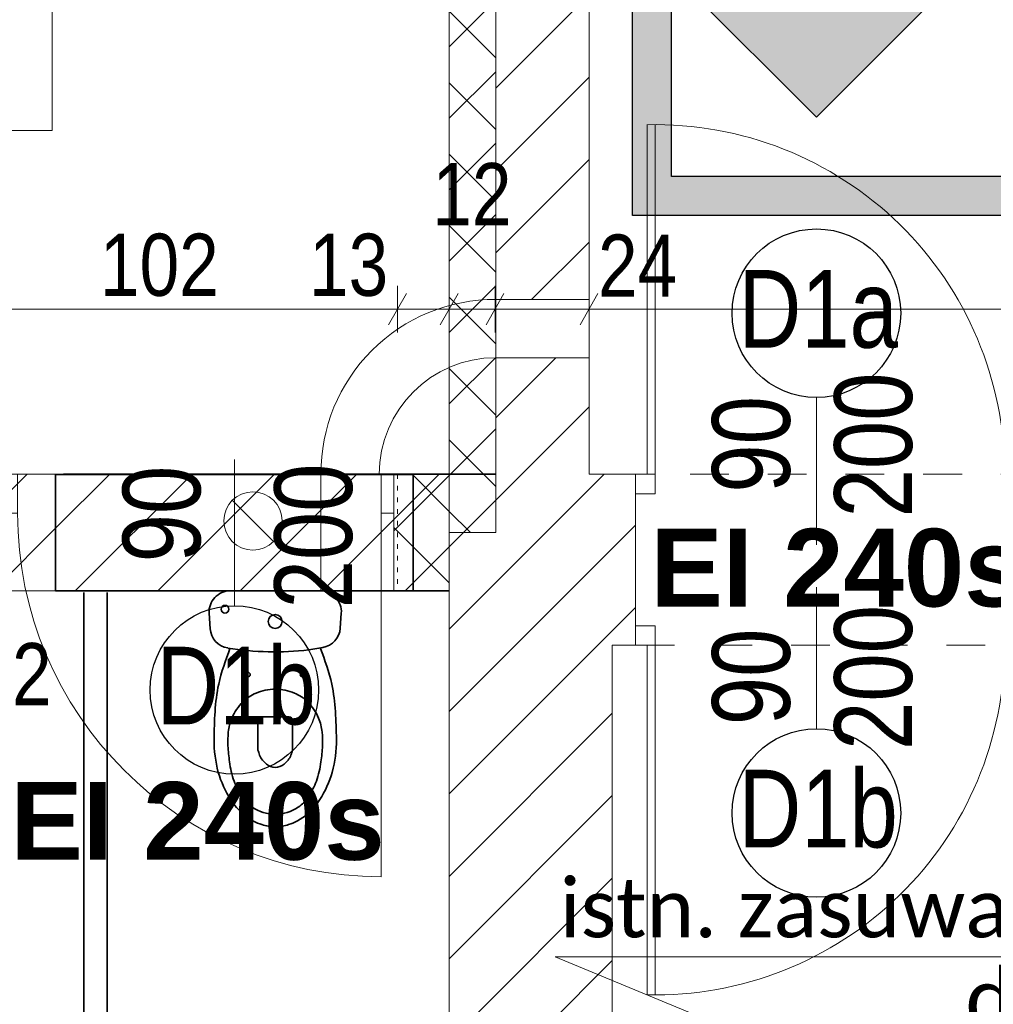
# Model space of a CAD drawing. Header units: centimetres. Extents: x 18292 to 3593338517, y 11794 to 62103.
# Tile 74 of 147: x 898356538 to 898356789, y 55684 to 55937. Entities that reach past the tile are written whole.
import ezdxf

# ---------------------------------------------------------------- set-up
doc = ezdxf.new("R2010")
doc.units = ezdxf.units.CM
doc.header["$MEASUREMENT"] = 0
doc.linetypes.add('Dashed-002', pattern=[20, 10, -10])
doc.linetypes.add('Kreski-Szerokie', pattern=[3, 1.2, -1.8])
for name, color, linetype in [('499-Wymiary i opisy', 7, 'Continuous'), ('___WYBURZENIA', 7, 'Continuous'), ('__PROJEKTOWANE', 7, 'Continuous'), ('MF-NR', 7, 'Continuous'), ('MF_AREA_BLOCK', 7, 'Continuous'), ('MF_KRESKOWANIE', 7, 'Continuous'), ('MF_OKNA', 7, 'Continuous'), ('MF_przerywana', 7, 'Continuous'), ('MF_SCIANY_KONSTR', 7, 'Continuous'), ('MF_SCIANY_KONSTR istn.', 7, 'Continuous'), ('MF_WIDOK', 7, 'Continuous'), ('MF_WYMIAR zagospodarowanie', 7, 'Continuous')]:
    doc.layers.add(name, color=color, linetype=linetype)
doc.styles.add('GENERATED_STYLE_2', font='txt')
doc.styles.add('GENERATED_STYLE_4', font='txt')
doc.styles.add('GENERATED_STYLE_6', font='txt')
doc.styles.add('GENERATED_STYLE_7', font='txt')
doc.dimstyles.new('GENERATED_STYLE__1', dxfattribs={"dimtxt": 16, "dimasz": 6.08, "dimexe": 0.18, "dimexo": 0.0625, "dimgap": 0.09, "dimtad": 1, "dimtih": 1, "dimtoh": 1, "dimdec": 0, "dimzin": 0, "dimdsep": 46, "dimtxsty": 'GENERATED_STYLE_4', "dimblk": 'ARROWHEAD_2', "dimblk1": 'ARROWHEAD_2', "dimblk2": 'ARROWHEAD_2', "dimcen": 0.09, "dimse1": 1, "dimse2": 1, "dimclrd": 7, "dimclre": 7, "dimclrt": 7, "dimadec": 0, "dimazin": 0, "dimtfac": 1, "dimtdec": 4, "dimtmove": 0, "dimatfit": 3, "dimfxl": 0, "dimtolj": 1, "dimtzin": 0, "dimarcsym": 0})
pattern_1 = [(45, (903196041.254, 3898003.605), (-10.606601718, 10.606601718), [])]
pattern_2 = [(45, (903196041.254, 3898003.605), (-9.192387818, 9.192387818), []), (135, (903196041.254, 3898003.605), (9.192387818, 9.192387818), [])]

# ---------------------------------------------------------------- blocks, each defined once
blk = doc.blocks.new('Drzwi metalowe 21_6')
at = {"layer": '__PROJEKTOWANE', "color": 7, "linetype": 'Continuous', "lineweight": 13}
blk.add_line((46.8, 0), (46.8, 93.6), dxfattribs=at)
at = {"layer": '__PROJEKTOWANE', "color": 150, "linetype": 'Continuous', "lineweight": 13}
for p, q in [((-50, 20), (-54.3, 20)), ((-50, 20), (-54.3, 20)), ((-50, 20), (-50, 0)), ((-50, 20), (-50, 0)), ((-50, 20), (-50, 0)), ((50, 20), (50, 0)), ((50, 20), (50, 0)), ((50, 20), (50, 0)), ((50, 20), (54.3, 20)), ((50, 20), (54.3, 20)), ((-50, 0), (-50, -10)), ((-50, 0), (-50, -10)), ((50, 0), (50, -10)), ((50, 0), (50, -10)), ((-50, -10), (-54.3, -10)), ((-50, -10), (-54.3, -10)), ((50, -10), (54.3, -10)), ((50, -10), (54.3, -10))]:
    blk.add_line(p, q, dxfattribs=at)
at = {"layer": '__PROJEKTOWANE', "color": 7, "linetype": 'Continuous', "lineweight": 15}
for p, q in [((-46.8, 0), (-50, 0)), ((-50, 0), (-50, -10)), ((-46.8, -10), (-46.8, 0)), ((50, 0), (46.8, 0)), ((46.8, 0), (46.8, -10)), ((50, -10), (50, 0)), ((-50, -10), (-46.8, -10)), ((46.8, -10), (50, -10))]:
    blk.add_line(p, q, dxfattribs=at)
at = {"layer": '__PROJEKTOWANE', "color": 7, "linetype": 'Continuous', "lineweight": 13}
blk.add_arc((46.8, 0), 93.6, 90, 180, dxfattribs=at)
blk = doc.blocks.new('*D333', base_point=(903196041.25, 3898003.61))
at = {"layer": '499-Wymiary i opisy', "color": 7, "linetype": 'Continuous', "lineweight": 13}
for p, q in [((898356536.01, 55866.99), (898356531.39, 55858.99)), ((898356533.7, 55856.99), (898356533.7, 55868.99)), ((898356638.01, 55866.99), (898356633.39, 55858.99)), ((898356635.7, 55856.99), (898356635.7, 55868.99)), ((898356533.7, 55862.99), (898356635.7, 55862.99))]:
    blk.add_line(p, q, dxfattribs=at)
at = {"layer": '499-Wymiary i opisy', "color": 7, "lineweight": 13, "char_height": 16, "attachment_point": 7, "style": 'GENERATED_STYLE_4'}
for s, insert in [('\\A1;{\\pql;\\fArial Narrow|b0|i0|c238|p34;102}', (898356559.1, 55866.19)), ('\\A1;{\\pql;\\fArial Narrow|b0|i0|c238|p34;13}', (898356612.91, 55866.19))]:
    blk.add_mtext(s, dxfattribs=dict(at, insert=insert))
blk = doc.blocks.new('ARROWHEAD_2')
at = {"color": 0, "linetype": 'Continuous', "lineweight": 0}
for p, q in [((-0.378, -0.655), (0.378, 0.655)), ((0, 0), (-1, 0))]:
    blk.add_line(p, q, dxfattribs=at)
blk = doc.blocks.new('*D334', base_point=(903196041.25, 3898003.61))
at = {"layer": '499-Wymiary i opisy', "color": 7, "linetype": 'Continuous', "lineweight": 13}
for p, q in [((898356638.01, 55866.99), (898356633.39, 55858.99)), ((898356635.7, 55856.99), (898356635.7, 55868.99)), ((898356651.28, 55866.99), (898356646.66, 55858.99)), ((898356648.97, 55856.99), (898356648.97, 55868.99)), ((898356635.7, 55862.99), (898356648.97, 55862.99))]:
    blk.add_line(p, q, dxfattribs=at)
at = {"layer": '499-Wymiary i opisy', "color": 7, "lineweight": 13, "insert": (898356644.64, 55884.59), "char_height": 16, "attachment_point": 7, "style": 'GENERATED_STYLE_4'}
blk.add_mtext('\\A1;{\\pql;\\fArial Narrow|b0|i0|c238|p34;12}', dxfattribs=at)
blk = doc.blocks.new('*D335', base_point=(903196041.25, 3898003.61))
at = {"layer": '499-Wymiary i opisy', "color": 7, "linetype": 'Continuous', "lineweight": 13}
for p, q in [((898356651.28, 55866.99), (898356646.66, 55858.99)), ((898356648.97, 55856.99), (898356648.97, 55868.99)), ((898356663.09, 55866.99), (898356658.47, 55858.99)), ((898356660.78, 55856.99), (898356660.78, 55868.99)), ((898356648.97, 55862.99), (898356660.78, 55862.99))]:
    blk.add_line(p, q, dxfattribs=at)
blk = doc.blocks.new('*D336', base_point=(903196041.25, 3898003.61))
at = {"layer": '499-Wymiary i opisy', "color": 7, "linetype": 'Continuous', "lineweight": 13}
for p, q in [((898356663.09, 55866.99), (898356658.47, 55858.99)), ((898356660.78, 55856.99), (898356660.78, 55868.99)), ((898356687.28, 55866.99), (898356682.66, 55858.99)), ((898356684.97, 55856.99), (898356684.97, 55868.99)), ((898356660.78, 55862.99), (898356684.97, 55862.99))]:
    blk.add_line(p, q, dxfattribs=at)
blk = doc.blocks.new('*D337', base_point=(903196041.25, 3898003.61))
at = {"layer": '499-Wymiary i opisy', "color": 7, "linetype": 'Continuous', "lineweight": 13}
for p, q in [((898356687.28, 55866.99), (898356682.66, 55858.99)), ((898356684.97, 55856.99), (898356684.97, 55868.99)), ((898357570.66, 55858.99), (898357575.28, 55866.99)), ((898357572.97, 55856.99), (898357572.97, 55868.99)), ((898356684.97, 55862.99), (898357572.97, 55862.99)), ((898357572.97, 55862.99), (898357576.88, 55862.99))]:
    blk.add_line(p, q, dxfattribs=at)
at = {"layer": '499-Wymiary i opisy', "color": 7, "lineweight": 13, "char_height": 16, "attachment_point": 7, "style": 'GENERATED_STYLE_4'}
for s, insert in [('\\A1;{\\pql;\\fArial Narrow|b0|i0|c238|p34;24}', (898356687.28, 55866.19)), ('\\A1;{\\pql;\\fArial Narrow|b0|i0|c238|p34;888}', (898357123.85, 55866.19))]:
    blk.add_mtext(s, dxfattribs=dict(at, insert=insert))
blk = doc.blocks.new('*D478', base_point=(903196041.25, 3898003.61))
at = {"layer": '499-Wymiary i opisy', "color": 7, "linetype": 'Continuous', "lineweight": 13}
for p, q in [((898356511.97, 55751.85), (898356511.97, 55763.85)), ((898356523.97, 55751.85), (898356523.97, 55763.85)), ((898356514.28, 55761.85), (898356509.66, 55753.85)), ((898356521.66, 55753.85), (898356526.28, 55761.85)), ((898356511.97, 55757.85), (898356523.97, 55757.85)), ((898356523.97, 55757.85), (898356527.88, 55757.85))]:
    blk.add_line(p, q, dxfattribs=at)
at = {"layer": '499-Wymiary i opisy', "color": 7, "lineweight": 13, "insert": (898356526.28, 55761.05), "char_height": 16, "attachment_point": 7, "style": 'GENERATED_STYLE_4'}
blk.add_mtext('\\A1;{\\pql;\\fArial Narrow|b0|i0|c238|p34;12}', dxfattribs=at)

msp = doc.modelspace()

# ---------------------------------------------------------------- hatches: boundary and pattern name
at = {"layer": '___WYBURZENIA', "linetype": 'Continuous', "lineweight": 35}
h = msp.add_hatch(dxfattribs=at)
h.set_pattern_fill('bloczki_ceramiczne_0006', color=30, style=0, pattern_type=2)
h.set_pattern_definition(pattern_1)
h.paths.add_polyline_path([(898356547.7, 55820.47), (898356547.7, 55790.49), (898356639.7, 55790.49), (898356639.7, 55820.47)])
at = {"layer": '__PROJEKTOWANE', "linetype": 'Continuous', "lineweight": 25}
h = msp.add_hatch(color=230, dxfattribs=at)
h.paths.add_polyline_path([(898355781.94, 56613.92), (898355781.94, 54825.65), (898356258.5, 54825.65), (898356258.5, 54038.82), (898356689.42, 54038.82), (898356689.42, 53475.15), (898357338.8, 53475.15), (898357338.8, 54038.82), (898357678.89, 54038.82), (898357678.89, 54541.02), (898357971.09, 54541.02), (898357971.09, 55897.12), (898356706.18, 55897.12), (898356706.18, 56613.92)])
h.paths.add_polyline_path([(898356699.42, 53485.15), (898356699.42, 54048.82), (898356268.5, 54048.82), (898356268.5, 54835.65), (898355791.94, 54835.65), (898355791.94, 56603.92), (898356696.18, 56603.92), (898356696.18, 55887.12), (898357961.09, 55887.12), (898357961.09, 54551.02), (898357668.89, 54551.02), (898357668.89, 54048.82), (898357328.8, 54048.82), (898357328.8, 53485.15)], flags=0)
at = {"layer": '__PROJEKTOWANE', "linetype": 'Continuous', "lineweight": 0, "true_color": 0x000000}
h = msp.add_hatch(dxfattribs=at)
h.set_pattern_fill('Concrete_Block_0006', color=18, style=0, pattern_type=2)
h.set_pattern_definition(pattern_2)
h.paths.add_polyline_path([(898356648.97, 56258.99), (898356648.97, 55805.49), (898356660.97, 55805.49), (898356660.97, 56258.99)])
h = msp.add_hatch(dxfattribs=at)
h.set_pattern_fill('Concrete_Block_0006', color=18, style=0, pattern_type=2)
h.set_pattern_definition(pattern_2)
h.paths.add_polyline_path([(898356634.7, 55820.49), (898356634.7, 55790.49), (898356648.97, 55790.49), (898356648.97, 55820.49)])
at = {"layer": 'MF_KRESKOWANIE', "linetype": 'Continuous', "lineweight": 13}
h = msp.add_hatch(dxfattribs=at)
h.set_pattern_fill('bloczki_ceramiczne_0006', color=250, style=0, pattern_type=2)
h.set_pattern_definition(pattern_1)
h.paths.add_polyline_path([(898356648.97, 55649.99), (898356639.95, 55649.99), (898356639.95, 55643.99), (898356648.97, 55643.99), (898356648.97, 55469.49), (898356690.97, 55469.49), (898356690.97, 55514.49), (898356710.97, 55514.65), (898356710.97, 55556.49), (898356690.97, 55556.49), (898356690.97, 55776.49), (898356696.97, 55776.49), (898356696.97, 55820.49), (898356684.97, 55820.49), (898356684.97, 55850.49), (898356660.97, 55850.49), (898356660.97, 55820.49), (898356639.7, 55820.49), (898356639.7, 55790.49), (898356648.97, 55790.49)])
h = msp.add_hatch(dxfattribs=at)
h.set_pattern_fill('bloczki_ceramiczne_0006', color=250, style=0, pattern_type=2)
h.set_pattern_definition(pattern_1)
h.paths.add_polyline_path([(898356046.97, 54907.49), (898356346.97, 54907.49), (898356346.97, 54896.49), (898356346.97, 54735.49), (898356346.97, 54106.49), (898356414.97, 54106.49), (898356722.97, 54106.49), (898356722.97, 53966.49), (898356764.97, 53966.49), (898357046.65, 53966.49), (898357046.65, 53894.49), (898357046.65, 53558.49), (898357216.65, 53558.49), (898357216.65, 53894.49), (898357216.65, 53966.49), (898357216.65, 54106.49), (898357591.97, 54106.49), (898357591.97, 54607.49), (898357891.97, 54607.49), (898357891.97, 54660.49), (898357891.97, 55820.49), (898357572.97, 55820.49), (898356796.97, 55820.49), (898356796.97, 55776.49), (898356867.97, 55776.49), (898356867.97, 55556.49), (898356800.97, 55556.49), (898356790.97, 55556.49), (898356790.97, 55514.49), (898357010.97, 55514.49), (898357010.97, 55556.49), (898356909.97, 55556.49), (898356909.97, 55776.49), (898357247.97, 55776.49), (898357247.97, 55556.49), (898357090.97, 55556.49), (898357090.97, 55514.49), (898357289.97, 55514.49), (898357289.97, 55776.49), (898357553.97, 55776.49), (898357853.97, 55776.49), (898357853.97, 55234.49), (898357553.97, 55234.49), (898357289.97, 55234.49), (898357289.97, 55434.49), (898357247.97, 55434.49), (898357247.97, 55393.49), (898357247.97, 55026.49), (898357289.97, 55026.49), (898357289.97, 55192.49), (898357853.97, 55192.49), (898357853.97, 54645.49), (898357589.97, 54645.49), (898357589.97, 54735.49), (898357589.97, 54747.49), (898357289.97, 54747.49), (898357289.97, 54934.49), (898357247.97, 54934.49), (898357247.97, 54747.49), (898357247.97, 54705.49), (898357553.97, 54705.49), (898357553.97, 54144.49), (898357151.97, 54144.49), (898357151.97, 54705.49), (898357155.97, 54705.49), (898357155.97, 54747.49), (898357057.97, 54747.49), (898357057.97, 54705.49), (898357109.97, 54705.49), (898357109.97, 54290.49), (898357084.97, 54290.49), (898357099.97, 54248.49), (898357109.97, 54248.49), (898357109.97, 54144.49), (898356929.97, 54144.49), (898356929.97, 54147.49), (898356887.97, 54147.49), (898356887.97, 54144.49), (898356874.97, 54144.49), (898356874.97, 54106.49), (898357178.65, 54106.49), (898357178.65, 54008.49), (898357178.65, 53894.49), (898357178.31, 53894.49), (898357178.31, 53600.49), (898357088.65, 53600.49), (898357088.65, 53894.49), (898357088.65, 53983.49), (898357063.65, 54008.49), (898356764.97, 54008.49), (898356764.97, 54106.49), (898356814.97, 54106.49), (898356814.97, 54144.49), (898356764.97, 54144.49), (898356764.97, 54159.49), (898356722.97, 54159.49), (898356722.97, 54144.49), (898356384.97, 54144.49), (898356384.97, 54705.49), (898356524.97, 54705.49), (898356524.97, 54747.49), (898356384.97, 54747.49), (898356384.97, 54907.49), (898356648.97, 54907.49), (898356648.97, 54871.49), (898356690.97, 54871.49), (898356690.97, 55099.49), (898356648.97, 55099.49), (898356648.97, 54945.49), (898356394.97, 54945.49), (898356084.97, 54945.49), (898356084.97, 55790.1), (898356547.51, 55790.44), (898356547.65, 55820.49), (898356084.97, 55820.49), (898356060.97, 55782.49), (898356046.97, 55782.49), (898356046.97, 54945.49)])
at = {"layer": 'MF_SCIANY_KONSTR istn.', "linetype": 'Continuous', "lineweight": 13}
h = msp.add_hatch(dxfattribs=at)
h.set_pattern_fill('bloczki_ceramiczne_0006', style=0, pattern_type=2)
h.set_pattern_definition(pattern_1)
h.paths.add_polyline_path([(898356660.97, 56099.49), (898356660.97, 55865.49), (898356684.97, 55865.49), (898356684.97, 56099.54), (898356660.97, 56099.53)])
at = {"layer": 'MF_WYMIAR zagospodarowanie', "linetype": 'Continuous', "lineweight": 0, "true_color": 0x20527f}
msp.add_hatch(color=167, dxfattribs=at).paths.add_polyline_path([(898356776.49, 55945.4), (898356743.5, 55912.41), (898356710.51, 55945.4)])

# ---------------------------------------------------------------- linework, layer by layer
at = {"layer": '___WYBURZENIA', "color": 30, "linetype": 'Continuous', "lineweight": 35}
for p, q in [((898356549.7, 55820.49), (898356660.97, 55820.49)), ((898356560.93, 55790.49), (898356648.97, 55790.49)), ((898356604.21, 55790.49), (898356592.6, 55790.49)), ((898356604.21, 55790.49), (898356615.83, 55790.49)), ((898356554.93, 55790.1), (898356554.93, 55649.99)), ((898356560.93, 55790.1), (898356560.93, 55649.99)), ((898356587.21, 55784.72), (898356587.49, 55780.74)), ((898356621.22, 55784.72), (898356620.95, 55780.85)), ((898356612.85, 55775.28), (898356616.46, 55775.89)), ((898356600.66, 55758.09), (898356607.79, 55758.09)), ((898356599.76, 55749.49), (898356599.76, 55757.19)), ((898356608.69, 55749.49), (898356608.69, 55757.19)), ((898356604.21, 55730.19), (898356604.26, 55730.19))]:
    msp.add_line(p, q, dxfattribs=at)
at = {"layer": '___WYBURZENIA', "color": 30, "linetype": 'Continuous', "lineweight": 35, "flags": 128}
msp.add_lwpolyline([(898356547.7, 55820.47), (898356547.7, 55790.49), (898356639.7, 55790.49), (898356639.7, 55820.47)], close=True, dxfattribs=at)
msp.add_lwpolyline([(898356604.21, 55765.18, 0.057476), (898356601.66, 55764.92, 0.045271), (898356599.29, 55764.18, 0.095424), (898356595.89, 55761.92, 0.100659), (898356593.06, 55757.73, 0.070674), (898356592.14, 55754.16, 0.042801), (898356592.05, 55750.6, 0.016575), (898356592.44, 55746.47, 0.055952), (898356593.63, 55741.54, 0.056512), (898356595.62, 55737.56, 0.099066), (898356598.31, 55734.8, 0.155576), (898356604.21, 55733.03, 0.155576), (898356610.12, 55734.8, 0.099066), (898356612.81, 55737.56, 0.056512), (898356614.8, 55741.54, 0.055952), (898356615.99, 55746.47, 0.016575), (898356616.38, 55750.6, 0.042801), (898356616.29, 55754.16, 0.070674), (898356615.37, 55757.73, 0.100659), (898356612.54, 55761.92, 0.095424), (898356609.14, 55764.18, 0.045271), (898356606.77, 55764.92, 0.057476)], format="xyb", close=True, dxfattribs=at)
for points in [[(898356588.46, 55752.25, 0.065368), (898356589.56, 55743.77, 0.072342), (898356592.74, 55736.76, 0.067576), (898356596.02, 55733, 0.058623), (898356598.62, 55731.21, 0.04419), (898356600.76, 55730.32, 0.077511), (898356604.21, 55729.79, 0.077511), (898356607.67, 55730.32, 0.04419), (898356609.8, 55731.21, 0.058623), (898356612.41, 55733, 0.067576), (898356615.69, 55736.76, 0.072342), (898356618.87, 55743.77, 0.065368), (898356619.96, 55752.25)], [(898356599.76, 55749.49, -0.004392), (898356600.2, 55748.2, 0.099243), (898356600.93, 55746.92, 0.033501), (898356601.97, 55745.87, 0.181314), (898356604.21, 55745.02, 0.002326), (898356604.23, 55745.02, 0.181314), (898356606.47, 55745.87, 0.033501), (898356607.52, 55746.92, 0.099243), (898356608.25, 55748.2, -0.004392), (898356608.69, 55749.49)]]:
    msp.add_lwpolyline(points, format="xyb", dxfattribs=at)
at = {"layer": '___WYBURZENIA', "color": 30, "linetype": 'Continuous', "lineweight": 35}
for centre, radius in [((898356591.28, 55785.77), 0.99), ((898356604.21, 55782.61), 1.8), ((898356597.24, 55768.94), 0.543), ((898356611.19, 55768.94), 0.543)]:
    msp.add_circle(centre, radius, dxfattribs=at)
for centre, radius, start, end in [((898356592.6, 55785.09), 5.4, 90, 183.9625), ((898356615.83, 55785.09), 5.4, 356.0375, 90), ((898356592.87, 55781.11), 5.4, 183.9625, 260.671), ((898356615.56, 55781.22), 5.4, 279.592, 356.0375), ((898356604.21, 55850.15), 75.37, 260.671, 276.5828), ((898356600.66, 55757.19), 0.9, 90, 180), ((898356607.79, 55757.19), 0.9, 0, 90)]:
    msp.add_arc(centre, radius, start, end, dxfattribs=at)
for points in [[(898356588.46, 55752.25), (898356588.56, 55757.05), (898356588.65, 55761.85), (898356589.66, 55766.46), (898356590.35, 55769.59), (898356591.46, 55772.64), (898356592.57, 55775.69)], [(898356619.96, 55752.25), (898356619.87, 55757.05), (898356619.78, 55761.85), (898356618.77, 55766.46), (898356618.08, 55769.59), (898356616.97, 55772.64), (898356615.86, 55775.69)]]:
    msp.add_open_spline(points, degree=3, knots=[0, 0, 0, 0, 1, 1, 1, 2, 2, 2, 2], dxfattribs=at)
at = {"layer": '__PROJEKTOWANE', "color": 150, "linetype": 'Continuous', "lineweight": 13}
for p, q in [((898356634.7, 55820.49), (898356639, 55820.49)), ((898356634.7, 55810.49), (898356634.7, 55820.49)), ((898356634.7, 55790.49), (898356634.7, 55810.49)), ((898356634.7, 55790.49), (898356634.7, 55810.49)), ((898356634.7, 55790.49), (898356639, 55790.49))]:
    msp.add_line(p, q, dxfattribs=at)
at = {"layer": '__PROJEKTOWANE', "color": 230, "linetype": 'Continuous', "lineweight": 25, "flags": 128}
for points in [[(898356689.42, 53475.15), (898357338.8, 53475.15), (898357338.8, 54038.82), (898357678.89, 54038.82), (898357678.89, 54541.02), (898357971.09, 54541.02), (898357971.09, 55897.12), (898356706.18, 55897.12), (898356706.18, 56613.92), (898355781.96, 56613.92), (898355781.96, 54825.65), (898356258.5, 54825.65), (898356258.5, 54038.82), (898356689.42, 54038.82)], [(898356699.42, 53485.15), (898357328.8, 53485.15), (898357328.8, 54048.82), (898357668.89, 54048.82), (898357668.89, 54551.02), (898357961.09, 54551.02), (898357961.09, 55887.12), (898356696.18, 55887.12), (898356696.18, 56603.92), (898355791.94, 56603.92), (898355791.94, 54835.65), (898356268.5, 54835.65), (898356268.5, 54048.82), (898356699.42, 54048.82)]]:
    msp.add_lwpolyline(points, close=True, dxfattribs=at)
at = {"layer": '__PROJEKTOWANE', "color": 150, "linetype": 'Continuous', "lineweight": 13, "flags": 128}
for points in [[(898356648.97, 56258.99), (898356648.97, 55805.49)], [(898356660.97, 55805.49), (898356660.97, 56258.99)], [(898356648.97, 55820.49), (898356634.7, 55820.49)], [(898356648.97, 55790.49), (898356648.97, 55820.49)], [(898356648.97, 55805.49), (898356660.97, 55805.49)], [(898356634.7, 55790.49), (898356648.97, 55790.49)], [(898356761.38, 55661.05), (898356676.28, 55696.28), (898356897.04, 55696.28)]]:
    msp.add_lwpolyline(points, dxfattribs=at)
at = {"layer": '__PROJEKTOWANE', "color": 7, "linetype": 'Kreski-Szerokie', "lineweight": 13, "flags": 128}
msp.add_lwpolyline([(898356635.7, 55820.49), (898356635.7, 55790.49)], dxfattribs=at)
at = {"layer": '__PROJEKTOWANE', "color": 7, "linetype": 'Continuous', "lineweight": 25}
for centre in [(898356743.5, 55861.95), (898356593.7, 55764.98), (898356743.5, 55733.31)]:
    msp.add_circle(centre, 21.69, dxfattribs=at)
at = {"layer": 'MF-NR', "color": 7, "linetype": 'Continuous', "lineweight": 13}
msp.add_line((898356546.78, 55940.91), (898356546.78, 55909.01), dxfattribs=at)
at = {"layer": 'MF_AREA_BLOCK', "color": 7, "linetype": 'Continuous', "lineweight": 13}
for p, q in [((898356684.97, 55865.49), (898356660.97, 55865.49)), ((898356684.97, 55850.49), (898356660.97, 55850.49)), ((898356615.97, 55820.49), (898356615.97, 55790.49)), ((898356593.16, 55813.8), (898356603.77, 55803.19))]:
    msp.add_line(p, q, dxfattribs=at)
msp.add_circle((898356598.47, 55808.49), 7.5, dxfattribs=at)
for centre, radius, start, end in [((898356660.78, 55820.68), 44.82, 89.763, 180.237), ((898356660.97, 55820.49), 30, 90, 180)]:
    msp.add_arc(centre, radius, start, end, dxfattribs=at)
at = {"layer": 'MF_OKNA', "color": 7, "linetype": 'Continuous', "lineweight": 13}
for p, q in [((898356699.97, 55820.49), (898356699.97, 55910.49)), ((898356701.97, 55820.49), (898356701.97, 55910.49)), ((898356743.5, 55802.32), (898356743.5, 55840.26)), ((898356593.7, 55824.31), (898356593.7, 55786.67)), ((898356696.97, 55820.49), (898356696.97, 55815.49)), ((898356701.97, 55820.49), (898356696.97, 55820.49)), ((898356701.97, 55815.49), (898356701.97, 55820.49)), ((898356696.97, 55815.49), (898356701.97, 55815.49)), ((898356696.97, 55806.74), (898356696.97, 55804.24)), ((898356743.5, 55791.43), (898356743.5, 55755.01)), ((898356696.97, 55781.49), (898356701.97, 55781.49)), ((898356701.97, 55781.49), (898356701.97, 55686.49)), ((898356699.97, 55776.49), (898356699.97, 55686.49))]:
    msp.add_line(p, q, dxfattribs=at)
for centre, start, end in [((898356701.97, 55820.49), 0, 91.2733), ((898356701.97, 55776.49), 268.7267, 0)]:
    msp.add_arc(centre, 90, start, end, dxfattribs=at)
at = {"layer": 'MF_przerywana', "color": 7, "linetype": 'Dashed-002', "lineweight": 13, "flags": 128}
msp.add_lwpolyline([(898356696.97, 55776.49), (898356796.97, 55776.49), (898356796.97, 55820.49), (898356696.97, 55820.49)], close=True, dxfattribs=at)
at = {"layer": 'MF_SCIANY_KONSTR', "color": 7, "linetype": 'Continuous', "lineweight": 13}
for p, q in [((898356084.97, 55820.49), (898356549.7, 55820.49)), ((898356684.97, 55820.49), (898356696.97, 55820.49)), ((898356684.97, 55820.49), (898356696.97, 55820.49)), ((898356696.97, 55820.49), (898356696.97, 55776.49)), ((898356466.94, 55790.49), (898356554.93, 55790.49)), ((898356648.97, 55790.49), (898356648.97, 55649.99)), ((898356696.97, 55776.49), (898356690.97, 55776.49)), ((898356690.97, 55776.49), (898356690.97, 55556.49))]:
    msp.add_line(p, q, dxfattribs=at)
at = {"layer": 'MF_SCIANY_KONSTR istn.', "color": 7, "linetype": 'Continuous', "lineweight": 13}
for p, q in [((898356684.97, 56123.49), (898356684.97, 55820.49)), ((898356660.97, 56099.49), (898356660.97, 55820.49))]:
    msp.add_line(p, q, dxfattribs=at)
at = {"layer": 'MF_WIDOK', "color": 5, "linetype": 'Continuous', "lineweight": 15, "flags": 128}
msp.add_lwpolyline([(898356448.44, 55940.91), (898356546.78, 55940.91), (898356546.78, 55909.01), (898356448.44, 55909.01)], close=True, dxfattribs=at)
at = {"layer": 'MF_WYMIAR zagospodarowanie', "color": 150, "linetype": 'Continuous', "lineweight": 13, "flags": 128}
msp.add_lwpolyline([(898356776.49, 55945.4), (898356743.5, 55912.41), (898356710.51, 55945.4)], close=True, dxfattribs=at)

# ---------------------------------------------------------------- block references
at = {"layer": '__PROJEKTOWANE', "color": 5, "linetype": 'Continuous', "lineweight": 13, "xscale": -1, "zscale": 100, "rotation": 180}
msp.add_blockref('Drzwi metalowe 21_6', (898356584.7, 55810.49), dxfattribs=at)

# ---------------------------------------------------------------- texts
at = {"layer": '__PROJEKTOWANE', "color": 1, "linetype": 'Continuous', "lineweight": 13, "char_height": 20, "attachment_point": 2, "style": 'GENERATED_STYLE_6'}
for insert in [(898356748.92, 55806.46), (898356584.22, 55741.28)]:
    msp.add_mtext('\\A1;{\\pqc;\\fArial|b1|i0|c238|p38;EI 240s}', dxfattribs=dict(at, insert=insert))
at = {"layer": '__PROJEKTOWANE', "color": 150, "linetype": 'Continuous', "lineweight": 13, "insert": (898356899.52, 55674.01), "char_height": 15, "attachment_point": 9, "line_spacing_factor": 0.931279, "style": 'GENERATED_STYLE_7'}
msp.add_mtext('\\A1;{\\pqr;\\fCalibri Light|b0|i0|c238|p34;istn. zasuwa odcinająca \\P\\pqr;\\fCalibri Light|b0|i0|c238|p34;do likwidacji}', dxfattribs=at)
at = {"layer": 'MF_OKNA', "color": 7, "linetype": 'Continuous', "lineweight": 13, "char_height": 20, "attachment_point": 4, "style": 'GENERATED_STYLE_2'}
for s, insert in [('\\A1;{\\W0.800000x;\\pql;\\fArial|b0|i0|c238|p38;D1a}', (898356723.46, 55862.93)), ('\\A1;{\\W0.800000x;\\pql;\\fArial|b0|i0|c238|p38;D1b}', (898356573.66, 55765.96)), ('\\A1;{\\W0.800000x;\\pql;\\fArial|b0|i0|c238|p38;D1b}', (898356723.46, 55734.3))]:
    msp.add_mtext(s, dxfattribs=dict(at, insert=insert))
at = {"layer": 'MF_OKNA', "color": 7, "linetype": 'Continuous', "lineweight": 13, "char_height": 20, "rotation": 90, "style": 'GENERATED_STYLE_2'}
for s, insert, attachment_point in [('\\A1;{\\W0.800000x;\\pqr;\\fArial|b0|i0|c238|p38;200}', (898356758.23, 55846.69), 6), ('\\A1;{\\W0.800000x;\\pqr;\\fArial|b0|i0|c238|p38;90}', (898356726.8, 55840.62), 6), ('\\A1;{\\W0.800000x;\\pql;\\fArial|b0|i0|c238|p38;90}', (898356575.09, 55797.83), 4), ('\\A1;{\\W0.800000x;\\pql;\\fArial|b0|i0|c238|p38;200}', (898356614.12, 55785.97), 4), ('\\A1;{\\W0.800000x;\\pqr;\\fArial|b0|i0|c238|p38;200}', (898356758.23, 55786.84), 6), ('\\A1;{\\W0.800000x;\\pqr;\\fArial|b0|i0|c238|p38;90}', (898356726.8, 55780.77), 6)]:
    msp.add_mtext(s, dxfattribs=dict(at, insert=insert, attachment_point=attachment_point))

# ---------------------------------------------------------------- dimensions: what is measured, and where the dimension line sits
at = {"layer": '499-Wymiary i opisy', "color": 7, "linetype": 'Continuous', "lineweight": 13}
for base, p1, p2, picture, middle in [((898356648.97, 55862.99), (898356635.7, 55820.49), (898356648.97, 55820.49), '*D334', (898356625.1, 55874.19)), ((898356660.78, 55862.99), (898356648.97, 55820.49), (898356660.78, 55820.68), '*D335', (898356656.83, 55892.59)), ((898356635.7, 55862.99), (898356533.7, 55820.49), (898356635.7, 55820.49), '*D333', (898356577.39, 55874.19)), ((898357572.97, 55862.99), (898356684.97, 55820.49), (898357572.97, 55820.49), '*D337', (898357142.14, 55874.19)), ((898356684.97, 55862.99), (898356660.78, 55820.68), (898356684.97, 55820.49), '*D336', (898356699.48, 55874.19)), ((898356523.97, 55757.85), (898356511.97, 55790.49), (898356523.97, 55592.49), '*D478', (898356538.48, 55769.05))]:
    dim = msp.add_linear_dim(base=base, p1=p1, p2=p2, dimstyle='GENERATED_STYLE__1', dxfattribs=at)
    dim.commit()
    dim.dimension.update_dxf_attribs({"geometry": picture, "text_midpoint": middle, "dimtype": 160})

doc.saveas('drawing.dxf')
